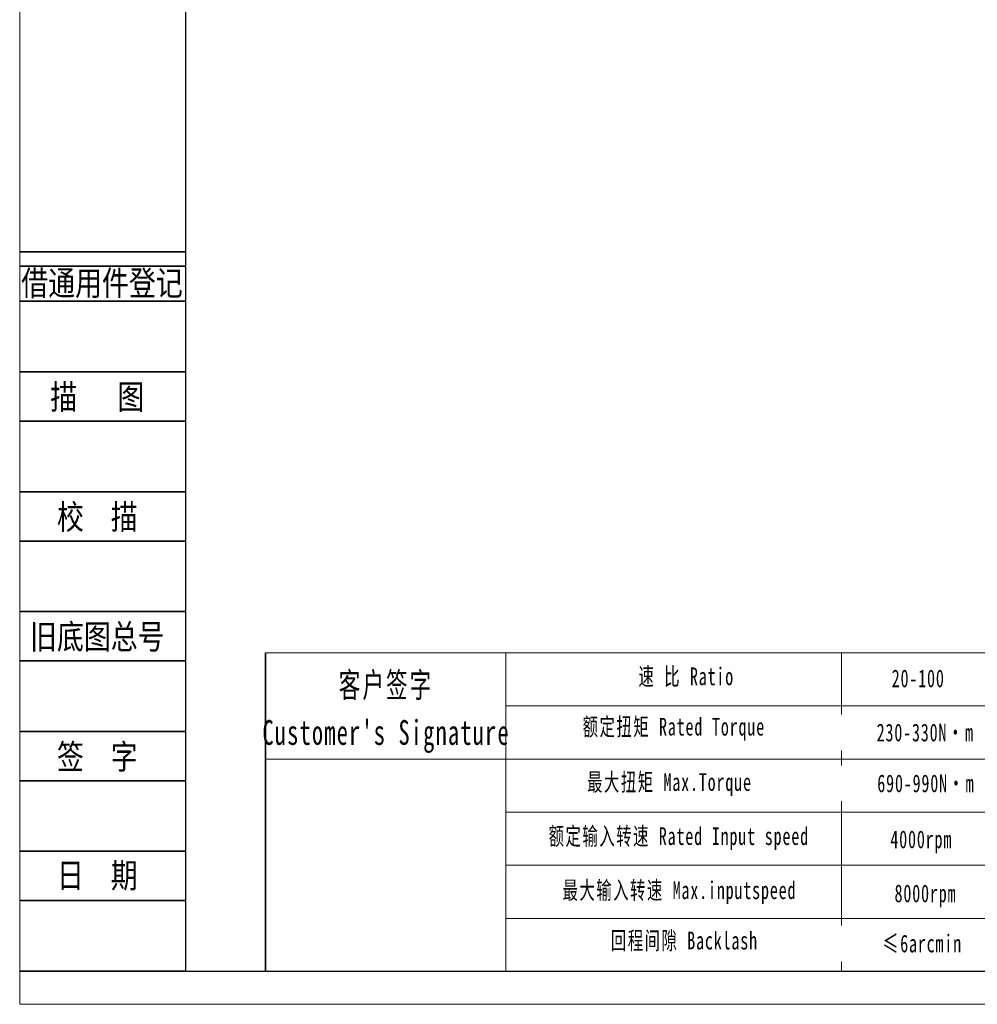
# Model space of a CAD drawing. Header units: millimetres. Extents: x 7078 to 7942, y -634 to -23.
# Tile 1 of 15: x 7078 to 7375, y -634 to -328. Entities that reach past the tile are written whole.
import ezdxf
from ezdxf.enums import TextEntityAlignment as Align

# ---------------------------------------------------------------- set-up
doc = ezdxf.new("R2010")
doc.units = ezdxf.units.MM
doc.layers.get('0').update_dxf_attribs({"lineweight": 18})
for name, color, linetype, lineweight in [('2细线层', 4, 'Continuous', 35), ('6文字层', 3, 'Continuous', 35), ('7标注层', 4, 'Continuous', 35), ('SLD-0', 7, 'Continuous', 18), ('图框_外框线', 7, 'Continuous', 18)]:
    doc.layers.add(name, color=color, linetype=linetype, lineweight=lineweight)
doc.styles.add('宋体', font='txt', dxfattribs={"width": 0.8})
doc.styles.add('标准', font='txt', dxfattribs={"width": 0.667})

msp = doc.modelspace()

# ---------------------------------------------------------------- linework, layer by layer
for p, q in [((7229.1742, -524.7658), (7229.1742, -623.4376)), ((7333.3249, -524.7658), (7333.3249, -623.4376))]:
    msp.add_line(p, q)
at = {"layer": '2细线层'}
for p, q in [((7078.7011, -400.4817), (7129.8713, -400.4817)), ((7078.7011, -404.8531), (7129.8713, -404.8531)), ((7078.7011, -415.7815), (7129.8713, -415.7815)), ((7078.7011, -437.6382), (7129.8713, -437.6382)), ((7078.7011, -452.938), (7129.8713, -452.938)), ((7078.7011, -474.7947), (7129.8713, -474.7947)), ((7078.7011, -490.0945), (7129.8713, -490.0945)), ((7078.7011, -511.9512), (7129.8713, -511.9512)), ((7078.7011, -527.251), (7129.8713, -527.251)), ((7078.7011, -549.1077), (7129.8713, -549.1077)), ((7078.7011, -564.4075), (7129.8713, -564.4075)), ((7078.7011, -586.2642), (7129.8713, -586.2642)), ((7078.7011, -601.564), (7129.8713, -601.564)), ((7078.7011, -623.4207), (7129.8713, -623.4207))]:
    msp.add_line(p, q, dxfattribs=at)
at = {"layer": '7标注层', "color": 0}
msp.add_line((7154.7417, -524.7658), (7154.7417, -623.4207), dxfattribs=at)
at = {"layer": '图框_外框线'}
for p, q in [((7154.7417, -524.7658), (7931.4397, -524.7658)), ((7229.1742, -541.2264), (7665.6944, -541.2264)), ((7154.7417, -557.687), (7931.4397, -557.687)), ((7229.1742, -574.1476), (7931.4397, -574.1476)), ((7229.1742, -590.6083), (7931.4397, -590.6083)), ((7229.1742, -607.0689), (7931.4397, -607.0689))]:
    msp.add_line(p, q, dxfattribs=at)
at = {"layer": '图框_外框线', "color": 3}
msp.add_lwpolyline([(7078.4887, -633.6973), (7941.7162, -633.6973), (7941.7162, -23.2721), (7078.4887, -23.2721)], close=True, dxfattribs=at)
at = {"layer": '图框_外框线', "color": 3, "lineweight": 25}
msp.add_lwpolyline([(7129.8713, -623.4207), (7931.4397, -623.4207), (7931.4397, -33.5486), (7129.8713, -33.5486)], close=True, dxfattribs=at)

# ---------------------------------------------------------------- texts
at = {"layer": '6文字层', "color": 3, "style": '宋体', "width": 0.8}
for s, p in [('借通用件登记', (7104.0087, -410.0275)), ('描   图', (7102.5503, -445.2881)), ('校  描', (7102.5503, -482.4446)), ('旧底图总号', (7102.5503, -519.6011)), ('签  字', (7102.5503, -556.7576)), ('日  期', (7102.5639, -593.696))]:
    msp.add_text(s, height=7.64987, dxfattribs=at).set_placement(p, align=Align.MIDDLE)
at = {"layer": 'SLD-0', "color": 1, "attachment_point": 2, "line_spacing_factor": 1.15057, "style": '标准'}
for s, insert, char_height, width in [("\\T1.1;客户签字\\PCustomer's Signature", (7192.0862, -530.8564), 7.68162, 95.560147), ('\\T1.1;速 比 Ratio', (7285.1521, -529.292), 5.486872, 44.832737), ('\\T1.1;20-100', (7357.0603, -529.9249), 5.486872, 23.329031), ('\\T1.1;额定扭矩 Rated Torque', (7281.2953, -544.901), 5.486872, 61.611119), ('\\T1.1;最大扭矩 Max.Torque', (7279.9455, -562.0516), 5.486872, 70.868031), ('\\T1.1;额定输入转速 Rated Input speed', (7282.838, -578.8168), 5.486872, 100.953351), ('\\T1.1;4000rpm', (7358.0093, -579.8149), 5.486872, 23.329031), ('\\T1.1;8000rpm', (7359.3188, -596.5686), 5.486872, 42.108654), ('\\T1.1;回程间隙 Backlash', (7284.5735, -611.1909), 5.486872, 56.967914)]:
    msp.add_mtext(s, dxfattribs=dict(at, insert=insert, char_height=char_height, width=width))

# ---------------------------------------------------------------- next in the draw order: texts
at = {"layer": 'SLD-0', "color": 1, "char_height": 5.486872, "width": 182.803852, "attachment_point": 2, "line_spacing_factor": 1.15057, "style": '标准', "bg_fill": 2}
for s, insert in [('\\T1.1;230-330N·m', (7359.2365, -546.7004)), ('\\T1.1;690-990N·m', (7359.4312, -562.461)), ('{\\T1.1;≤6arcmin }', (7358.3155, -612.0999))]:
    msp.add_mtext(s, dxfattribs=dict(at, insert=insert))

# ---------------------------------------------------------------- next in the draw order: texts
at = {"layer": 'SLD-0', "color": 1, "insert": (7283.0309, -595.582), "char_height": 5.486872, "width": 92.853483, "attachment_point": 2, "line_spacing_factor": 1.15057, "style": '标准'}
msp.add_mtext('\\T1.1;最大输入转速 Max.inputspeed ', dxfattribs=at)

doc.saveas('drawing.dxf')
